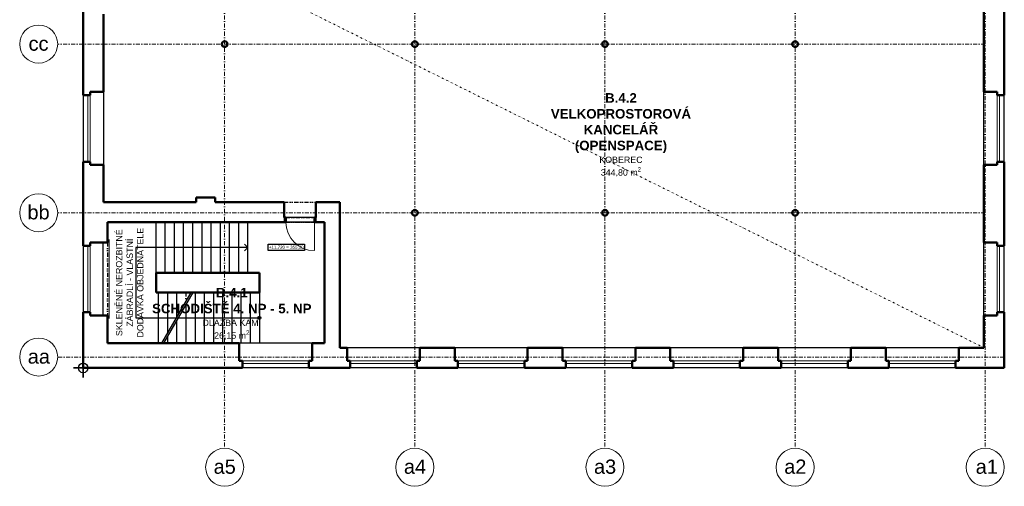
# Model space of a CAD drawing. Header units: millimetres. Extents: x 887082 to 1346431, y -219716 to -98064.
# Tile 29 of 37: x 1225845 to 1256913, y -180008 to -165291. Entities that reach past the tile are written whole.
import ezdxf

# ---------------------------------------------------------------- set-up
doc = ezdxf.new("R2010")
doc.units = ezdxf.units.MM
doc.header["$LTSCALE"] = 10
for name, pattern in [('DASHDOT', [25.4, 12.7, -6.35, 0, -6.35]), ('DIVIDE', [31.75, 12.7, -6.35, 0, -6.35, 0, -6.35]), ('DIVIDE2', [15.875, 6.35, -3.175, 0, -3.175, 0, -3.175]), ('DOT', [6.35, 0, -6.35])]:
    doc.linetypes.add(name, pattern=pattern)
for name, color, linetype, lineweight in [('CKDVERE_', 7, 'Continuous', 15), ('CKDVERE_PRAH', 7, 'Continuous', 25), ('CKDVERE_ZARUBNE_LISOVANE', 7, 'Continuous', 25), ('CKOKNA', 1, 'Continuous', 9), ('CKSTENY_OSY', 1, 'DASHDOT', 15), ('CKSTENY_REZ', 6, 'Continuous', 50), ('CKTEXTY_MALE', 3, 'Continuous', 25), ('CKTEXTY_STREDNI', 6, 'Continuous', 50), ('S-GRID-IDEN', 7, 'Continuous', 9), ('TP_podhledy', 1, 'DIVIDE2', 15), ('TP_zámečnické_kce', 6, 'Continuous', 9)]:
    doc.layers.add(name, color=color, linetype=linetype, lineweight=lineweight)
doc.layers.add('CKDVERE_DORAZ', color=7, linetype='DOT', lineweight=25, plot=False)
doc.layers.add('TP_skryté_1', color=21, linetype='Continuous', lineweight=50, plot=False)
for name, color, linetype in [('CKSCHODY_NADROVINOU', 7, 'DIVIDE'), ('CKSCHODY_PODROVINOU', 7, 'Continuous'), ('CKSCHODY_VYSTUP', 1, 'Continuous'), ('CKSTENY_NADROVINOU', 7, 'DIVIDE'), ('CKSTENY_PODROVINOU', 7, 'Continuous'), ('TP_referenční_bod', 1, 'Continuous')]:
    doc.layers.add(name, color=color, linetype=linetype)
doc.styles.add('Arial_1', font='arial.ttf', dxfattribs={"height": 450})
doc.styles.add('TOP_ARIAL_CE', font='arial.ttf', dxfattribs={"height": 100})

msp = doc.modelspace()

# ---------------------------------------------------------------- linework, layer by layer
at = {"layer": 'CKDVERE_', "color": 252}
msp.add_line((1235143, -171676), (1235143, -172576), dxfattribs=at)
msp.add_arc((1235143, -171676), 900, 180, 270, dxfattribs=at)
at = {"layer": 'CKDVERE_DORAZ', "color": 252}
msp.add_line((1235193, -171676), (1234193, -171676), dxfattribs=at)
at = {"layer": 'CKDVERE_PRAH', "color": 252}
for p, q in [((1235143, -171526), (1234243, -171526)), ((1235143, -171676), (1234243, -171676))]:
    msp.add_line(p, q, dxfattribs=at)
at = {"layer": 'CKDVERE_ZARUBNE_LISOVANE', "color": 252}
for p, q in [((1234243, -171526), (1234193, -171526)), ((1234193, -171526), (1234193, -171676)), ((1234193, -171676), (1234243, -171676)), ((1234243, -171676), (1234243, -171526)), ((1235143, -171676), (1235143, -171526)), ((1235143, -171526), (1235193, -171526)), ((1235193, -171676), (1235143, -171676)), ((1235193, -171526), (1235193, -171676))]:
    msp.add_line(p, q, dxfattribs=at)
at = {"layer": 'CKOKNA', "color": 252}
for p, q in [((1227993, -167671), (1227993, -169771)), ((1228068, -167671), (1228068, -169771)), ((1256688, -169771), (1256688, -167671)), ((1256763, -169771), (1256763, -167671)), ((1227993, -172421), (1227993, -174521)), ((1228068, -172421), (1228068, -174521)), ((1256688, -174521), (1256688, -172421)), ((1256763, -174521), (1256763, -172421)), ((1234973, -176056), (1232873, -176056)), ((1234973, -176131), (1232873, -176131)), ((1238373, -176056), (1236273, -176056)), ((1238373, -176131), (1236273, -176131)), ((1241773, -176056), (1239673, -176056)), ((1241773, -176131), (1239673, -176131)), ((1245173, -176056), (1243073, -176056)), ((1245173, -176131), (1243073, -176131)), ((1248573, -176056), (1246473, -176056)), ((1248573, -176131), (1246473, -176131)), ((1251973, -176056), (1249873, -176056)), ((1251973, -176131), (1249873, -176131)), ((1255373, -176056), (1253273, -176056)), ((1255373, -176131), (1253273, -176131))]:
    msp.add_line(p, q, dxfattribs=at)
at = {"layer": 'CKSCHODY_NADROVINOU', "color": 252}
msp.add_line((1231088, -173896), (1231088, -174189), dxfattribs=at)
at = {"layer": 'CKSCHODY_PODROVINOU', "color": 252}
for p, q in [((1230148, -173276), (1230148, -171676)), ((1230438, -173276), (1230438, -171676)), ((1230728, -173276), (1230728, -171676)), ((1231018, -173276), (1231018, -171676)), ((1231308, -173276), (1231308, -171676)), ((1231598, -173276), (1231598, -171676)), ((1231888, -173276), (1231888, -171676)), ((1232178, -173276), (1232178, -171676)), ((1232468, -173276), (1232468, -171676)), ((1232758, -173276), (1232758, -171676)), ((1233048, -173276), (1233048, -171676)), ((1230218, -173896), (1230218, -175496)), ((1230333, -175496), (1231257, -173896)), ((1230391, -175496), (1231315, -173896)), ((1230508, -173896), (1230508, -175194)), ((1230798, -173896), (1230798, -174691)), ((1231378, -173896), (1231378, -175496)), ((1231668, -173896), (1231668, -175496)), ((1231958, -173896), (1231958, -175496)), ((1232248, -173896), (1232248, -175496)), ((1232538, -173896), (1232538, -175496)), ((1232828, -173896), (1232828, -175496)), ((1233118, -173896), (1233118, -175496)), ((1233408, -173896), (1233408, -175496)), ((1231088, -174289), (1231088, -175496)), ((1230798, -174791), (1230798, -175496)), ((1230508, -175294), (1230508, -175496))]:
    msp.add_line(p, q, dxfattribs=at)
at = {"layer": 'CKSCHODY_VYSTUP', "color": 252}
for points in [[(1232942, -172370), (1233048, -172476), (1232942, -172583)], [(1233048, -172476), (1229508, -172476), (1229508, -174696), (1233408, -174696)]]:
    msp.add_lwpolyline(points, dxfattribs=at)
msp.add_circle((1233408, -174696), 50, dxfattribs=at)
at = {"layer": 'CKSTENY_NADROVINOU', "color": 252}
for p, q in [((1234193, -171046), (1235193, -171046)), ((1234243, -171526), (1235143, -171526)), ((1234243, -171676), (1235143, -171676)), ((1228618, -172321), (1228618, -174621))]:
    msp.add_line(p, q, dxfattribs=at)
at = {"layer": 'CKSTENY_OSY', "color": 252, "lineweight": 5}
for p, q in [((1232313, -160332), (1232313, -178828)), ((1238313, -160332), (1238313, -178808)), ((1244313, -160332), (1244313, -178808)), ((1250313, -160332), (1250313, -178808)), ((1256313, -160332), (1256313, -178808)), ((1256313, -166061), (1227045, -166061)), ((1256313, -171381), (1227045, -171381)), ((1256913, -175931), (1227045, -175931))]:
    msp.add_line(p, q, dxfattribs=at)
at = {"layer": 'CKSTENY_PODROVINOU', "color": 252}
for p, q in [((1227848, -167671), (1227848, -169771)), ((1228488, -167571), (1228488, -169871)), ((1256268, -169871), (1256268, -167571)), ((1256908, -169771), (1256908, -167671)), ((1227848, -172421), (1227848, -174521)), ((1228468, -172321), (1228468, -174621)), ((1256268, -174621), (1256268, -172321)), ((1256908, -174521), (1256908, -172421)), ((1235073, -175496), (1232773, -175496)), ((1238473, -175636), (1236173, -175636)), ((1241873, -175636), (1239573, -175636)), ((1245273, -175636), (1242973, -175636)), ((1248673, -175636), (1246373, -175636)), ((1252073, -175636), (1249773, -175636)), ((1255473, -175636), (1253173, -175636)), ((1234973, -176276), (1232873, -176276)), ((1238373, -176276), (1236273, -176276)), ((1241773, -176276), (1239673, -176276)), ((1245173, -176276), (1243073, -176276)), ((1248573, -176276), (1246473, -176276)), ((1251973, -176276), (1249873, -176276)), ((1255373, -176276), (1253273, -176276))]:
    msp.add_line(p, q, dxfattribs=at)
at = {"layer": 'CKSTENY_REZ', "color": 252}
for p, q in [((1256908, -167671), (1256908, -161166)), ((1256268, -164371), (1256268, -167571)), ((1227848, -165021), (1227848, -167671)), ((1228488, -165121), (1228488, -167571)), ((1228068, -167671), (1227848, -167671)), ((1228488, -167571), (1228068, -167571)), ((1228068, -167571), (1228068, -167671)), ((1256268, -167571), (1256688, -167571)), ((1256688, -167571), (1256688, -167671)), ((1256688, -167671), (1256908, -167671)), ((1227848, -169771), (1227848, -172421)), ((1228068, -169771), (1227848, -169771)), ((1228068, -169871), (1228068, -169771)), ((1228488, -169871), (1228068, -169871)), ((1228488, -169871), (1228488, -171046)), ((1256268, -169871), (1256268, -172321)), ((1256268, -169871), (1256688, -169871)), ((1256688, -169771), (1256908, -169771)), ((1256688, -169871), (1256688, -169771)), ((1256908, -172421), (1256908, -169771)), ((1231418, -171046), (1228488, -171046)), ((1232018, -170896), (1231418, -170896)), ((1231418, -170896), (1231418, -171046)), ((1232018, -170896), (1232018, -171046)), ((1234193, -171046), (1232018, -171046)), ((1234193, -171526), (1234193, -171046)), ((1235943, -171046), (1235193, -171046)), ((1235193, -171526), (1235193, -171046)), ((1235943, -175636), (1235943, -171046)), ((1228618, -171676), (1228618, -172321)), ((1228618, -171676), (1234243, -171676)), ((1234193, -171526), (1234243, -171526)), ((1234243, -171526), (1234243, -171676)), ((1235143, -171526), (1235143, -171676)), ((1235143, -171526), (1235193, -171526)), ((1235143, -171676), (1235463, -171676)), ((1235463, -175496), (1235463, -171676)), ((1228068, -172421), (1227848, -172421)), ((1228618, -172321), (1228068, -172321)), ((1228068, -172321), (1228068, -172421)), ((1256268, -172321), (1256688, -172321)), ((1256688, -172321), (1256688, -172421)), ((1256688, -172421), (1256908, -172421)), ((1233408, -173276), (1230148, -173276)), ((1230148, -173276), (1230148, -173896)), ((1233408, -173276), (1233408, -173896)), ((1233408, -173896), (1230148, -173896)), ((1227848, -174521), (1227848, -176276)), ((1228068, -174521), (1227848, -174521)), ((1228068, -174621), (1228068, -174521)), ((1256688, -174521), (1256908, -174521)), ((1256688, -174621), (1256688, -174521)), ((1256908, -176276), (1256908, -174521)), ((1228618, -174621), (1228068, -174621)), ((1228618, -174621), (1228618, -175496)), ((1256268, -174621), (1256268, -175636)), ((1256268, -174621), (1256688, -174621)), ((1232773, -175496), (1228618, -175496)), ((1232773, -175496), (1232773, -176056)), ((1235463, -175496), (1235073, -175496)), ((1235073, -175496), (1235073, -176056)), ((1235943, -175636), (1236173, -175636)), ((1236173, -175636), (1236173, -176056)), ((1238473, -175636), (1239573, -175636)), ((1238473, -175636), (1238473, -176056)), ((1239573, -175636), (1239573, -176056)), ((1241873, -175636), (1242973, -175636)), ((1241873, -175636), (1241873, -176056)), ((1242973, -175636), (1242973, -176056)), ((1245273, -175636), (1246373, -175636)), ((1245273, -175636), (1245273, -176056)), ((1246373, -175636), (1246373, -176056)), ((1248673, -175636), (1249773, -175636)), ((1248673, -175636), (1248673, -176056)), ((1249773, -175636), (1249773, -176056)), ((1252073, -175636), (1253173, -175636)), ((1252073, -175636), (1252073, -176056)), ((1253173, -175636), (1253173, -176056)), ((1255473, -175636), (1256268, -175636)), ((1255473, -175636), (1255473, -176056)), ((1232773, -176056), (1232873, -176056)), ((1232873, -176056), (1232873, -176276)), ((1234973, -176056), (1234973, -176276)), ((1235073, -176056), (1234973, -176056)), ((1236173, -176056), (1236273, -176056)), ((1236273, -176056), (1236273, -176276)), ((1238373, -176056), (1238373, -176276)), ((1238473, -176056), (1238373, -176056)), ((1239573, -176056), (1239673, -176056)), ((1239673, -176056), (1239673, -176276)), ((1241773, -176056), (1241773, -176276)), ((1241873, -176056), (1241773, -176056)), ((1242973, -176056), (1243073, -176056)), ((1243073, -176056), (1243073, -176276)), ((1245173, -176056), (1245173, -176276)), ((1245273, -176056), (1245173, -176056)), ((1246373, -176056), (1246473, -176056)), ((1246473, -176056), (1246473, -176276)), ((1248573, -176056), (1248573, -176276)), ((1248673, -176056), (1248573, -176056)), ((1249773, -176056), (1249873, -176056)), ((1249873, -176056), (1249873, -176276)), ((1251973, -176056), (1251973, -176276)), ((1252073, -176056), (1251973, -176056)), ((1253173, -176056), (1253273, -176056)), ((1253273, -176056), (1253273, -176276)), ((1255373, -176056), (1255373, -176276)), ((1255473, -176056), (1255373, -176056)), ((1232873, -176276), (1227848, -176276)), ((1236273, -176276), (1234973, -176276)), ((1239673, -176276), (1238373, -176276)), ((1243073, -176276), (1241773, -176276)), ((1246473, -176276), (1245173, -176276)), ((1249873, -176276), (1248573, -176276)), ((1253273, -176276), (1251973, -176276)), ((1256908, -176276), (1255373, -176276))]:
    msp.add_line(p, q, dxfattribs=at)
for centre in [(1232313, -166061), (1238313, -166061), (1244313, -166061), (1250313, -166061), (1238313, -171381), (1244313, -171381), (1250313, -171381)]:
    msp.add_circle(centre, 90, dxfattribs=at)
at = {"layer": 'CKTEXTY_MALE', "color": 252}
msp.add_lwpolyline([(1234831, -172376), (1234831, -172576), (1233681, -172576), (1233681, -172376)], close=True, dxfattribs=at)
at = {"layer": 'S-GRID-IDEN', "color": 252}
for centre in [(1226445, -166061), (1226445, -171381), (1226445, -175931), (1232313, -179408), (1238313, -179408), (1244313, -179408), (1250313, -179408), (1256313, -179408)]:
    msp.add_circle(centre, 600, dxfattribs=at)
at = {"layer": 'TP_podhledy', "color": 252}
msp.add_line((1228488, -161816), (1256268, -175636), dxfattribs=at)
at = {"layer": 'TP_referenční_bod', "color": 252}
msp.add_lwpolyline([(1227848, -175976), (1227848, -176276), (1228148, -176276), (1227848, -176276), (1227848, -176576), (1227848, -176276), (1227548, -176276), (1227848, -176276), (1227848, -176126, -1), (1227848, -176426, -1), (1227848, -176126, -0.767327)], format="xyb", dxfattribs=at)
at = {"layer": 'TP_zámečnické_kce', "color": 252}
msp.add_line((1228668, -172221), (1228668, -174721), dxfattribs=at)

# ---------------------------------------------------------------- texts
at = {"layer": 'CKTEXTY_MALE', "color": 252, "insert": (1234256, -172476), "char_height": 100, "width": 1125.79, "attachment_point": 5, "rotation": 360, "style": 'TOP_ARIAL_CE'}
msp.add_mtext('+11,720 = 355,20', dxfattribs=at)
at = {"layer": 'CKTEXTY_STREDNI', "color": 252, "char_height": 300, "width": 5113.54, "attachment_point": 5, "rotation": 0, "style": 'TOP_ARIAL_CE'}
for s, insert in [('\\A1;{\\fArial|b1|i0|c238|p34;B.4.2\\PVELKOPROSTOROVÁ KANCELÁŘ (OPENSPACE)} {\\H0.6667x;\\PKOBEREC\\P344,80 m\\H0.7x;\\S2^ ;}', (1244817, -168928)), ('\\A1;{\\fArial|b1|i0|c238|p34;B.4.1\\PSCHODIŠTĚ 4. NP - 5. NP} {\\H0.6667x;\\PDLAŽBA KAM.\\P26,15 m\\H0.7x;\\S2^ ;}', (1232538, -174571))]:
    msp.add_mtext(s, dxfattribs=dict(at, insert=insert))
at = {"layer": 'S-GRID-IDEN', "color": 252, "linetype": 'Continuous', "style": 'Arial_1'}
for s, p in [('cc', (1226125, -166270)), ('bb', (1226091, -171590)), ('aa', (1226101, -176140)), ('a5', (1231965, -179614)), ('a4', (1237968, -179614)), ('a3', (1243967, -179614)), ('a2', (1249969, -179614)), ('a1', (1256010, -179614))]:
    msp.add_text(s, height=450, dxfattribs=at).set_placement(p)
at = {"layer": 'TP_skryté_1', "color": 252, "insert": (1229318, -173586), "char_height": 200, "width": 3820, "attachment_point": 5, "rotation": 90, "style": 'TOP_ARIAL_CE'}
msp.add_mtext('\\A1;SKLENĚNÉ NEROZBITNÉ ZÁBRADLÍ - VLASTNÍ DODÁVKA OBJEDNATELE', dxfattribs=at)

doc.saveas('drawing.dxf')
